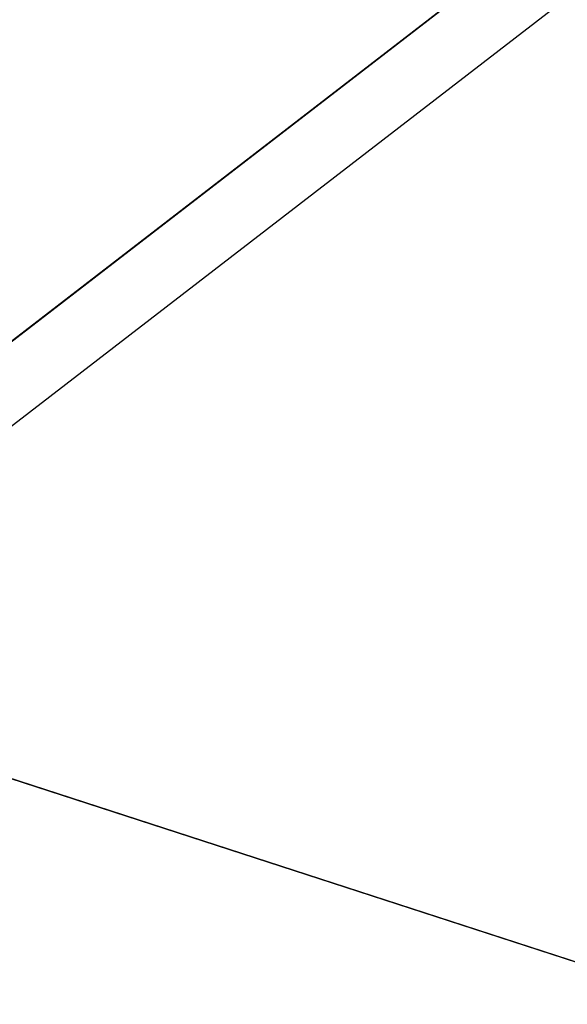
# Model space of a CAD drawing. Extents: x 3.8 to 27.2, y -11.7 to 11.7.
# Tile 16 of 58: x 6.75151 to 6.7568, y -7.32212 to -7.31262. Entities that reach past the tile are written whole.
import ezdxf

# ---------------------------------------------------------------- set-up
doc = ezdxf.new("R2010")
doc.units = 0
doc.header["$MEASUREMENT"] = 0
doc.layers.get('0').update_dxf_attribs({"linetype": 'CONTINUOUS'})

# ---------------------------------------------------------------- blocks, each defined once
blk = doc.blocks.new('LUXORA_ZWIS_MA_Y_STL')
at = {"color": 0}
for p, q in [((6.8176239, -7.2646776, 4.2506532), (6.7475723, -7.3186961, 4.2506532)), ((6.8176239, -7.2646776, 4.2506532), (6.7475723, -7.3186961, 4.2506532)), ((6.8180198, -7.2651913, 4.2232168), (6.7336003, -7.3302886, 4.2232168)), ((6.8180198, -7.2651913, 4.2232168), (6.7336003, -7.3302886, 4.2232168)), ((6.7475723, -7.3186961, 4.2506532), (6.7580834, -7.3221059, 4.2614503)), ((6.7475723, -7.3186961, 4.2506532), (6.7580834, -7.3221059, 4.2614503))]:
    blk.add_line(p, q, dxfattribs=at)
mesh = blk.add_polyface(dxfattribs=at)
corners = [(6.8176239, -7.2646776, 4.2506532), (6.7387366, -7.3216488, 4.2368551), (6.8157569, -7.2622567, 4.2368551), (6.7475723, -7.3186961, 4.2506532)]
mesh.append_faces([[corners[k] for k in face] for face in [(0, 1, 2), (1, 0, 3)]], dxfattribs={"vtx0": -1, "color": 0})
mesh = blk.add_polyface(dxfattribs=at)
corners = [(6.8176239, -7.2646776, 4.2506532), (6.7580834, -7.3221059, 4.2614503), (6.7475723, -7.3186961, 4.2506532), (6.8231928, -7.2718991, 4.2614503)]
mesh.append_faces([[corners[k] for k in face] for face in [(0, 1, 2), (1, 0, 3)]], dxfattribs={"vtx0": -1, "color": 0})
mesh = blk.add_polyface(dxfattribs=at)
corners = [(6.8475582, -7.3034968, 4.2185001), (6.8405734, -7.2944389, 4.2101991), (6.751688, -7.3708392, 4.2136551)]
mesh.append_faces([[corners[k] for k in face] for face in [(0, 1, 2)]], dxfattribs={"color": 0})
mesh = blk.add_polyface(dxfattribs=at)
corners = [(6.8475582, -7.3034968, 4.2185001), (6.751688, -7.3708392, 4.2136551), (6.7570051, -7.3733244, 4.2185001)]
mesh.append_faces([[corners[k] for k in face] for face in [(0, 1, 2)]], dxfattribs={"color": 0})

msp = doc.modelspace()

# ---------------------------------------------------------------- block references
at = {"color": 0}
msp.add_blockref('LUXORA_ZWIS_MA_Y_STL', (0, 0), dxfattribs=at)

doc.saveas('drawing.dxf')
